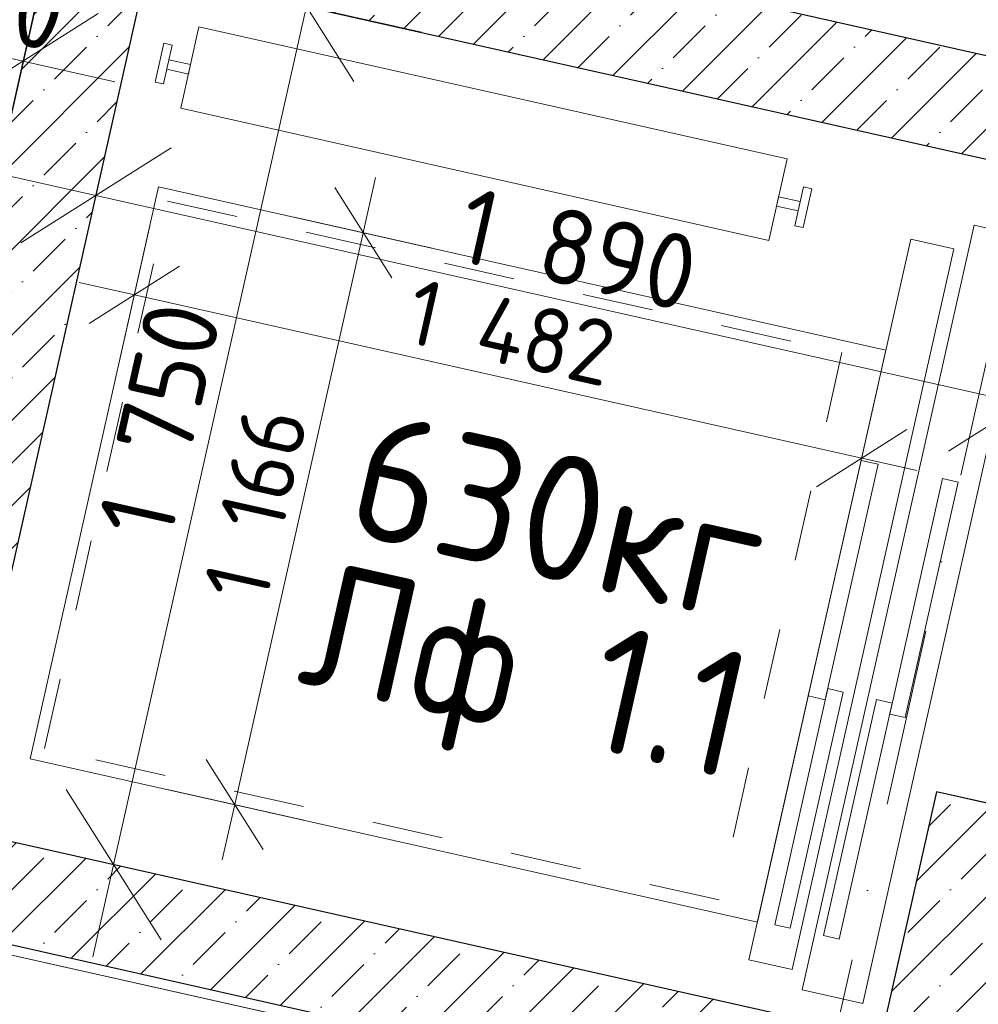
# Model space of a CAD drawing. Header units: millimetres. Extents: x -7145539 to 8272368, y 6117771 to 6337028.
# Tile 203 of 213: x -6865034 to -6863128, y 6143808 to 6145766. Entities that reach past the tile are written whole.
import ezdxf
from ezdxf.enums import TextEntityAlignment as Align

# ---------------------------------------------------------------- set-up
doc = ezdxf.new("R2010")
doc.units = ezdxf.units.MM
doc.header["$MEASUREMENT"] = 0
doc.linetypes.add('короткая штриховая', pattern=[282.222222, 141.111111, -141.111111])
doc.linetypes.add('Штрихпунктирная', pattern=[670.277762, 352.777767, -176.388884, 0, -141.111112])
for name, color, linetype in [('S - МОП.АР', 7, 'Continuous'), ('АР-Стены_внутренние_пилоны.АР', 7, 'Continuous'), ('АР-Чертеж-Оси_Осевые размеры.АР', 7, 'Continuous'), ('АР-Чертеж-Размеры.АР', 7, 'Continuous')]:
    doc.layers.add(name, color=color, linetype=linetype)
for name, color, linetype, lineweight in [('АР-вертикальная связь - Лифт.АР_Ном._пера__1', 7, 'Continuous', 0), ('АР-вертикальная связь - Лифт.АР_Ном._пера__120', 7, 'Continuous', 0), ('АР-Стены_внутренние_пилоны.АР_Ном._пера__1', 7, 'Continuous', 15), ('АР-Чертеж-Оси_Осевые размеры.АР_Ном._пера__120', 7, 'Continuous', 0), ('АР-Чертеж-Размеры.АР_Ном._пера__1', 7, 'Continuous', 0), ('Двери Archicad_Ном._пера__120', 7, 'Continuous', 0), ('Маркеры Дверей Archicad_Ном._пера__1', 7, 'Continuous', 0)]:
    doc.layers.add(name, color=color, linetype=linetype, lineweight=lineweight)
doc.styles.add('РЎР“Р•РќР•Р\xa0Р\x98Р\xa0_РЎРўР\x98Р›Р¬_2', font='GOTHIC.TTF')
doc.styles.add('РЎР“Р•РќР•Р\xa0Р\x98Р\xa0_РЎРўР\x98Р›Р¬_3', font='arial.ttf')
doc.styles.add('РЎР“Р•РќР•Р\xa0Р\x98Р\xa0_РЎРўР\x98Р›Р¬_6', font='GOST_Common.ttf')
doc.dimstyles.new('СГЕНЕРИР_СТИЛЬ__5', dxfattribs={"dimtxt": 150, "dimasz": 237.5, "dimexe": 0.18, "dimexo": 0.0625, "dimgap": 0, "dimtad": 1, "dimdec": 0, "dimzin": 0, "dimdsep": 46, "dimtxsty": 'РЎР“Р•РќР•Р\xa0Р\x98Р\xa0_РЎРўР\x98Р›Р¬_6', "dimblk": 'ARROWHEAD_6', "dimblk1": 'ARROWHEAD_6', "dimblk2": 'ARROWHEAD_6', "dimcen": 0.09, "dimse1": 1, "dimse2": 1, "dimclrd": 7, "dimclre": 7, "dimclrt": 7, "dimazin": 0, "dimtfac": 1, "dimtdec": 4, "dimtmove": 0, "dimatfit": 3, "dimfxl": 1, "dimtolj": 1, "dimtzin": 0, "dimarcsym": 0})
doc.dimstyles.new('СГЕНЕРИР_СТИЛЬ__6', dxfattribs={"dimtxt": 129.999995, "dimasz": 142.5, "dimexe": 0.18, "dimexo": 300000, "dimgap": 0, "dimtad": 1, "dimdec": 0, "dimzin": 0, "dimdsep": 46, "dimtxsty": 'РЎР“Р•РќР•Р\xa0Р\x98Р\xa0_РЎРўР\x98Р›Р¬_6', "dimblk": 'ARROWHEAD_6', "dimblk1": 'ARROWHEAD_6', "dimblk2": 'ARROWHEAD_6', "dimcen": 0.09, "dimclrd": 7, "dimclre": 7, "dimclrt": 7, "dimazin": 0, "dimtfac": 1, "dimtdec": 4, "dimtmove": 0, "dimatfit": 3, "dimfxl": 1, "dimtolj": 1, "dimtzin": 0, "dimarcsym": 0})
doc.dimstyles.new('СГЕНЕРИР_СТИЛЬ__8', dxfattribs={"dimtxt": 150, "dimasz": 237.5, "dimexe": 0.18, "dimexo": 0.0625, "dimgap": 0, "dimtad": 1, "dimdec": 0, "dimzin": 0, "dimdsep": 46, "dimtxsty": 'РЎР“Р•РќР•Р\xa0Р\x98Р\xa0_РЎРўР\x98Р›Р¬_6', "dimblk": 'ARROWHEAD_6', "dimblk1": 'ARROWHEAD_6', "dimblk2": 'ARROWHEAD_6', "dimcen": 0.09, "dimse1": 1, "dimse2": 1, "dimclrd": 7, "dimclre": 7, "dimclrt": 7, "dimazin": 0, "dimtfac": 1, "dimtdec": 4, "dimtmove": 2, "dimatfit": 3, "dimfxl": 1, "dimtolj": 1, "dimtzin": 0, "dimarcsym": 0})
pattern_1 = [(45, (-6256761.35, 6562677.8), (-84.852814, 84.852814), []), (45, (-6256803.77, 6562720.22), (-84.852814, 84.852814), [90, -30, 0, -30])]
pattern_2 = [(45, (-6256761.35, 6563027.8), (-111.369318, 111.369318), [0, -105, 0, -157.5]), (110, (-6256411.35, 6563027.8), (148.001588, 53.868173), [0, -77, 0, -133])]

# ---------------------------------------------------------------- blocks, each defined once
blk = doc.blocks.new('Маркер ДВ 23[120]_1', base_point=(-6863096.3, 6144742.6))
at = {"layer": 'Маркеры Дверей Archicad_Ном._пера__1', "color": 7, "lineweight": 0, "insert": (-6862967, 6144527), "char_height": 150, "attachment_point": 7, "rotation": 77.3417, "style": 'РЎР“Р•РќР•Р\xa0Р\x98Р\xa0_РЎРўР\x98Р›Р¬_3'}
blk.add_mtext('\\A1;{\\pql;\\pt0;\\fArial|b0|i0|c204|p0;\\W1.000000;EI60\\fArial|b0|i0|c204|p0;\\W1.000000;\\fArial|b0|i0|c204|p0;\\H0.666667x;\\W1.000000;\\fArial|b0|i0|c204|p0;\\H1.500000x;\\W1.000000;}', dxfattribs=at)
blk = doc.blocks.new('Прямоугольный Дверной Проем 23[44]_1', base_point=(-6256761.3, 6562677.8))
at = {"layer": 'Двери Archicad_Ном._пера__120', "color": 7, "linetype": 'Continuous', "lineweight": 0}
for p, q in [((-6862786.1, 6145211), (-6862981.2, 6145254.8)), ((-6862766.6, 6145206.6), (-6862786.1, 6145211)), ((-6863016.2, 6144186.5), (-6863211.3, 6144230.4)), ((-6862996.7, 6144182.1), (-6863016.2, 6144186.5))]:
    blk.add_line(p, q, dxfattribs=at)
at = {"layer": 'Маркеры Дверей Archicad_Ном._пера__1', "color": 7, "lineweight": 0}
blk.add_blockref('Маркер ДВ 23[120]_1', (-6863096.3, 6144742.6), dxfattribs=at)
blk = doc.blocks.new('Стена_226_1', base_point=(-6863245.2, 6143623))
at = {"layer": 'АР-Стены_внутренние_пилоны.АР', "linetype": 'Continuous', "lineweight": 0, "true_color": 0x000000}
h = blk.add_hatch(dxfattribs=at)
h.set_pattern_fill('ЖЕЛЕЗОБЕТОН__PROJECT__0001', color=18, style=0, pattern_type=2)
h.set_pattern_definition(pattern_1)
h.paths.add_polyline_path([(-6863211.3, 6144230.4), (-6863320.9, 6143742.4), (-6863125.8, 6143698.6), (-6863016.2, 6144186.5)])
at = {"layer": 'АР-Стены_внутренние_пилоны.АР_Ном._пера__1', "color": 7, "linetype": 'Continuous', "lineweight": 30}
blk.add_line((-6863016.2, 6144186.5), (-6863211.3, 6144230.4), dxfattribs=at)
at = {"layer": 'АР-Стены_внутренние_пилоны.АР_Ном._пера__1', "color": 7, "linetype": 'Continuous', "lineweight": 30, "flags": 128}
blk.add_lwpolyline([(-6863211.3, 6144230.4), (-6863320.9, 6143742.4)], dxfattribs=at)
at = {"layer": 'Двери Archicad_Ном._пера__120', "color": 7, "linetype": 'Continuous', "lineweight": 0}
blk.add_blockref('Прямоугольный Дверной Проем 23[44]_1', (-6256761.3, 6562677.8), dxfattribs=at)
blk = doc.blocks.new('Стена_227_1', base_point=(-6865284.8, 6144081))
at = {"layer": 'АР-Стены_внутренние_пилоны.АР', "linetype": 'Continuous', "lineweight": 0, "true_color": 0x000000}
h = blk.add_hatch(dxfattribs=at)
h.set_pattern_fill('ЖЕЛЕЗОБЕТОН__PROJECT__0001', color=18, style=0, pattern_type=2)
h.set_pattern_definition(pattern_1)
h.paths.add_polyline_path([(-6865360.4, 6144200.5), (-6865404.3, 6144005.4), (-6865165.3, 6144156.7)])
h = blk.add_hatch(dxfattribs=at)
h.set_pattern_fill('ЖЕЛЕЗОБЕТОН__PROJECT__0001', color=18, style=0, pattern_type=2)
h.set_pattern_definition(pattern_1)
h.paths.add_polyline_path([(-6865404.3, 6144005.4), (-6865209.1, 6143961.6), (-6865165.3, 6144156.7)])
h = blk.add_hatch(dxfattribs=at)
h.set_pattern_fill('ЖЕЛЕЗОБЕТОН__PROJECT__0001', color=18, style=0, pattern_type=2)
h.set_pattern_definition(pattern_1)
h.paths.add_polyline_path([(-6865209.1, 6143961.6), (-6863364.7, 6143547.3), (-6863320.9, 6143742.4), (-6865165.3, 6144156.7)])
h = blk.add_hatch(dxfattribs=at)
h.set_pattern_fill('ШТУКАТУРКА__ГИПС_01_0001', color=18, style=0, pattern_type=2)
h.set_pattern_definition(pattern_2)
h.paths.add_polyline_path([(-6865423.8, 6144009.8), (-6865428.2, 6143990.2), (-6865404.3, 6144005.4)])
h = blk.add_hatch(dxfattribs=at)
h.set_pattern_fill('ШТУКАТУРКА__ГИПС_01_0001', color=18, style=0, pattern_type=2)
h.set_pattern_definition(pattern_2)
h.paths.add_polyline_path([(-6865404.3, 6144005.4), (-6865428.2, 6143990.2), (-6865408.6, 6143985.9)])
h = blk.add_hatch(dxfattribs=at)
h.set_pattern_fill('ШТУКАТУРКА__ГИПС_01_0001', color=18, style=0, pattern_type=2)
h.set_pattern_definition(pattern_2)
h.paths.add_polyline_path([(-6863169.6, 6143503.5), (-6865404.3, 6144005.4), (-6865408.6, 6143985.9), (-6863174, 6143484)])
at = {"layer": 'АР-Стены_внутренние_пилоны.АР_Ном._пера__1', "color": 7, "linetype": 'Continuous', "lineweight": 30}
for p, q in [((-6865360.4, 6144200.5), (-6865404.3, 6144005.4)), ((-6865404.3, 6144005.4), (-6865209.1, 6143961.6)), ((-6865209.1, 6143961.6), (-6863364.7, 6143547.3)), ((-6863364.7, 6143547.3), (-6863169.6, 6143503.5))]:
    blk.add_line(p, q, dxfattribs=at)
at = {"layer": 'АР-Стены_внутренние_пилоны.АР_Ном._пера__1', "color": 7, "linetype": 'Continuous', "lineweight": 30, "flags": 128}
blk.add_lwpolyline([(-6863320.9, 6143742.4), (-6865165.3, 6144156.7)], dxfattribs=at)
at = {"layer": 'АР-Стены_внутренние_пилоны.АР_Ном._пера__1', "color": 7, "linetype": 'Continuous', "lineweight": 0, "flags": 128}
for points in [[(-6865428.2, 6143990.2), (-6865423.8, 6144009.8)], [(-6865428.2, 6143990.2), (-6863174, 6143484)]]:
    blk.add_lwpolyline(points, dxfattribs=at)
blk = doc.blocks.new('Стена_228_1', base_point=(-6864857.5, 6145983.3))
at = {"layer": 'АР-Стены_внутренние_пилоны.АР', "linetype": 'Continuous', "lineweight": 0, "true_color": 0x000000}
h = blk.add_hatch(dxfattribs=at)
h.set_pattern_fill('ЖЕЛЕЗОБЕТОН__PROJECT__0001', color=18, style=0, pattern_type=2)
h.set_pattern_definition(pattern_1)
h.paths.add_polyline_path([(-6864977, 6145907.6), (-6865356.1, 6144220), (-6865160.9, 6144176.2), (-6864781.9, 6145863.8)])
at = {"layer": 'АР-Стены_внутренние_пилоны.АР_Ном._пера__1', "color": 7, "linetype": 'Continuous', "lineweight": 30, "flags": 128}
for points in [[(-6864977, 6145907.6), (-6865356.1, 6144220)], [(-6865160.9, 6144176.2), (-6864781.9, 6145863.8)]]:
    blk.add_lwpolyline(points, dxfattribs=at)
blk = doc.blocks.new('Стена_230_1', base_point=(-6862818, 6145525.2))
at = {"layer": 'АР-Стены_внутренние_пилоны.АР', "linetype": 'Continuous', "lineweight": 0, "true_color": 0x000000}
h = blk.add_hatch(dxfattribs=at)
h.set_pattern_fill('ЖЕЛЕЗОБЕТОН__PROJECT__0001', color=18, style=0, pattern_type=2)
h.set_pattern_definition(pattern_1)
h.paths.add_polyline_path([(-6865425.5, 6146008.4), (-6862937.5, 6145449.6), (-6862893.7, 6145644.7), (-6865381.7, 6146203.5)])
at = {"layer": 'АР-Стены_внутренние_пилоны.АР_Ном._пера__1', "color": 7, "linetype": 'Continuous', "lineweight": 30, "flags": 128}
for points in [[(-6862893.7, 6145644.7), (-6865381.7, 6146203.5)], [(-6865425.5, 6146008.4), (-6864977, 6145907.6)], [(-6864781.9, 6145863.8), (-6862937.5, 6145449.6)]]:
    blk.add_lwpolyline(points, dxfattribs=at)
blk = doc.blocks.new('Стандартный Маркер Сетки[171]_1', base_point=(-6861984.6, 6150104.3))
at = {"layer": 'АР-Чертеж-Оси_Осевые размеры.АР_Ном._пера__120', "color": 7, "linetype": 'Штрихпунктирная', "lineweight": 0}
blk.add_line((-6862203.8, 6149128.6), (-6866766.3, 6128814.2), dxfattribs=at)
at = {"layer": 'АР-Чертеж-Оси_Осевые размеры.АР_Ном._пера__120', "color": 7, "lineweight": 0, "style": 'РЎР“Р•РќР•Р\xa0Р\x98Р\xa0_РЎРўР\x98Р›Р¬_2'}
blk.add_attdef('AC_MarkerText_1', text='', height=350, rotation=347.3417, dxfattribs=at).set_placement((-6867025, 6127531.7), align=Align.TOP_CENTER)
blk = doc.blocks.new('Стандартный Маркер Сетки[192]_1', base_point=(-6861984.6, 6150104.3))
at = {"layer": 'АР-Чертеж-Оси_Осевые размеры.АР_Ном._пера__120', "color": 7, "linetype": 'Штрихпунктирная', "lineweight": 0}
blk.add_line((-6862203.8, 6149128.6), (-6866766.3, 6128814.2), dxfattribs=at)
at = {"layer": 'АР-Чертеж-Оси_Осевые размеры.АР_Ном._пера__120', "color": 7, "lineweight": 0, "style": 'РЎР“Р•РќР•Р\xa0Р\x98Р\xa0_РЎРўР\x98Р›Р¬_2'}
blk.add_attdef('AC_MarkerText_1', text='', height=350, rotation=347.3417, dxfattribs=at).set_placement((-6867025, 6127531.7), align=Align.TOP_CENTER)
blk = doc.blocks.new('*D1145', base_point=(-6256761.3, 6562677.8))
at = {"layer": 'АР-Чертеж-Размеры.АР_Ном._пера__1', "color": 7, "linetype": 'Continuous', "lineweight": 0, "transparency": 16777216}
for p, q in [((-6864933.8, 6145187.6), (-6864831, 6145645)), ((-6864733, 6145510.9), (-6865031.8, 6145321.7)), ((-6865065.3, 6145457.4), (-6864882.4, 6145416.3)), ((-6864882.4, 6145416.3), (-6863038, 6145002)), ((-6863089.4, 6144773.4), (-6862986.6, 6145230.7)), ((-6863187.4, 6144907.5), (-6862888.6, 6145096.6)), ((-6863038, 6145002), (-6862855.1, 6144961))]:
    blk.add_line(p, q, dxfattribs=at)
at = {"layer": 'АР-Чертеж-Размеры.АР_Ном._пера__1', "color": 7, "lineweight": 0, "transparency": 16777216, "insert": (-6864171.5, 6145287.4), "char_height": 150, "attachment_point": 7, "rotation": 347.3417, "style": 'РЎР“Р•РќР•Р\xa0Р\x98Р\xa0_РЎРўР\x98Р›Р¬_6'}
blk.add_mtext('\\A1;{\\pql;\\fGOST Common|b0|i0|c204|p0;\\W1.000000;1\xa0890}', dxfattribs=at)
blk = doc.blocks.new('ARROWHEAD_6')
at = {"color": 0, "linetype": 'Continuous', "lineweight": 0}
for p, q in [((-0.5, -0.5), (0.5, 0.5)), ((0, 0), (-1, 0))]:
    blk.add_line(p, q, dxfattribs=at)
blk = doc.blocks.new('*D1165', base_point=(-6256761.3, 6562677.8))
at = {"layer": 'АР-Чертеж-Размеры.АР_Ном._пера__1', "color": 7, "linetype": 'Continuous', "lineweight": 0, "transparency": 16777216}
for p, q in [((-6864463.9, 6145792.4), (-6864422.8, 6145975.3)), ((-6864369.3, 6145643), (-6864558.5, 6145941.8)), ((-6864235.2, 6145741), (-6864692.6, 6145843.8)), ((-6864847.3, 6144085.3), (-6864463.9, 6145792.4)), ((-6864941.9, 6144234.6), (-6864752.8, 6143935.9)), ((-6864618.7, 6144033.9), (-6865076, 6144136.6)), ((-6864888.4, 6143902.3), (-6864847.3, 6144085.3))]:
    blk.add_line(p, q, dxfattribs=at)
at = {"layer": 'АР-Чертеж-Размеры.АР_Ном._пера__1', "color": 7, "lineweight": 0, "transparency": 16777216, "insert": (-6864733.8, 6144727.5), "char_height": 150, "attachment_point": 7, "rotation": 77.3404, "style": 'РЎР“Р•РќР•Р\xa0Р\x98Р\xa0_РЎРўР\x98Р›Р¬_6'}
blk.add_mtext('\\A1;{\\pql;\\fGOST Common|b0|i0|c204|p0;\\W1.000000;1\xa0750}', dxfattribs=at)
blk = doc.blocks.new('*D1231', base_point=(-6256761.3, 6562677.8))
at = {"layer": 'АР-Чертеж-Размеры.АР_Ном._пера__1', "color": 7, "linetype": 'Continuous', "lineweight": 0, "transparency": 16777216}
for p, q in [((-6865200.5, 6145962.3), (-6865303.2, 6145505)), ((-6864976.1, 6145911.9), (-6865078.8, 6145454.6)), ((-6865401.2, 6145639.1), (-6865102.5, 6145828.2)), ((-6864878.1, 6145777.8), (-6865176.8, 6145588.7)), ((-6865251.8, 6145733.6), (-6865434.8, 6145774.7)), ((-6865027.4, 6145683.2), (-6865251.8, 6145733.6)), ((-6864844.5, 6145642.2), (-6865027.4, 6145683.2))]:
    blk.add_line(p, q, dxfattribs=at)
at = {"layer": 'АР-Чертеж-Размеры.АР_Ном._пера__1', "color": 7, "lineweight": 0, "transparency": 16777216, "insert": (-6865253.4, 6145764.7), "char_height": 150, "attachment_point": 7, "rotation": 347.3417, "style": 'РЎР“Р•РќР•Р\xa0Р\x98Р\xa0_РЎРўР\x98Р›Р¬_6'}
blk.add_mtext('\\A1;{\\pql;\\fGOST Common|b0|i0|c204|p0;\\W1.000000;230}', dxfattribs=at)
blk = doc.blocks.new('*D1291', base_point=(-6256761.3, 6562677.8))
at = {"layer": 'АР-Чертеж-Размеры.АР_Ном._пера__1', "color": 7, "linetype": 'Continuous', "lineweight": 0, "transparency": 16777216}
for p, q in [((-6862564.3, 6145161.2), (-6862523.2, 6145344.1)), ((-6862469.8, 6145011.9), (-6862658.9, 6145310.6)), ((-6862335.6, 6145109.8), (-6862793, 6145212.6)), ((-6862794.4, 6144136.7), (-6862564.3, 6145161.2)), ((-6862889, 6144286.1), (-6862699.8, 6143987.4)), ((-6862565.7, 6144085.4), (-6863023.1, 6144188.1)), ((-6862835.5, 6143953.8), (-6862794.4, 6144136.7))]:
    blk.add_line(p, q, dxfattribs=at)
at = {"layer": 'АР-Чертеж-Размеры.АР_Ном._пера__1', "color": 7, "lineweight": 0, "transparency": 16777216, "insert": (-6862757.6, 6144437.7), "char_height": 150, "attachment_point": 7, "rotation": 77.3417, "style": 'РЎР“Р•РќР•Р\xa0Р\x98Р\xa0_РЎРўР\x98Р›Р¬_6'}
blk.add_mtext('\\A1;{\\pql;\\fGOST Common|b0|i0|c204|p0;\\W1.000000;1\xa0050}', dxfattribs=at)
blk = doc.blocks.new('*D1303', base_point=(-6256761.3, 6562677.8))
at = {"layer": 'АР-Чертеж-Размеры.АР_Ном._пера__1', "color": 7, "linetype": 'Continuous', "lineweight": 0, "transparency": 16777216}
for p, q in [((-6864836.8, 6145081.3), (-6864775.2, 6145355.7)), ((-6864716.4, 6145275.3), (-6864895.6, 6145161.8)), ((-6864915.8, 6145243.2), (-6864806, 6145218.5)), ((-6864806, 6145218.5), (-6863359.9, 6144893.7)), ((-6863390.7, 6144756.5), (-6863329.1, 6145030.9)), ((-6863449.5, 6144837), (-6863270.3, 6144950.5)), ((-6863359.9, 6144893.7), (-6863250.1, 6144869.1))]:
    blk.add_line(p, q, dxfattribs=at)
at = {"layer": 'АР-Чертеж-Размеры.АР_Ном._пера__1', "color": 7, "lineweight": 0, "transparency": 16777216, "insert": (-6864272.5, 6145125.3), "char_height": 130, "attachment_point": 7, "rotation": 347.3417, "style": 'РЎР“Р•РќР•Р\xa0Р\x98Р\xa0_РЎРўР\x98Р›Р¬_6'}
blk.add_mtext('\\A1;{\\pql;\\fGOST Common|b0|i0|c204|p0;\\W1.000000;1\xa0482}', dxfattribs=at)
blk = doc.blocks.new('*D1304', base_point=(-6256761.3, 6562677.8))
at = {"layer": 'АР-Чертеж-Размеры.АР_Ном._пера__1', "color": 7, "linetype": 'Continuous', "lineweight": 0, "transparency": 16777216}
for p, q in [((-6864351, 6145342.2), (-6864326.4, 6145452)), ((-6864294.3, 6145252.6), (-6864407.7, 6145431.9)), ((-6864213.8, 6145311.4), (-6864488.2, 6145373.1)), ((-6864606.5, 6144204.8), (-6864351, 6145342.2)), ((-6864663.2, 6144294.4), (-6864549.7, 6144115.2)), ((-6864469.3, 6144174), (-6864743.7, 6144235.6)), ((-6864631.1, 6144095), (-6864606.5, 6144204.8))]:
    blk.add_line(p, q, dxfattribs=at)
at = {"layer": 'АР-Чертеж-Размеры.АР_Ном._пера__1', "color": 7, "lineweight": 0, "transparency": 16777216, "insert": (-6864543.6, 6144603.2), "char_height": 130, "attachment_point": 7, "rotation": 77.3417, "style": 'РЎР“Р•РќР•Р\xa0Р\x98Р\xa0_РЎРўР\x98Р›Р¬_6'}
blk.add_mtext('\\A1;{\\pql;\\fGOST Common|b0|i0|c204|p0;\\W1.000000;1\xa0166}', dxfattribs=at)

msp = doc.modelspace()

# ---------------------------------------------------------------- linework, layer by layer
at = {"layer": 'S - МОП.АР', "color": 254, "linetype": 'Continuous', "lineweight": 0, "true_color": 0xdadada, "flags": 128}
msp.add_lwpolyline([(-6863154.5, 6143479.6), (-6865428.2, 6143990.2), (-6865375.6, 6144224.4), (-6865356.1, 6144220), (-6865356, 6144220.1), (-6865653.7, 6144286.8), (-6865407.3, 6145383.9), (-6867080.8, 6145759.8), (-6867256.1, 6144979.2), (-6867553.7, 6145046), (-6867831.8, 6143807.6)], dxfattribs=at)
at = {"layer": 'АР-вертикальная связь - Лифт.АР_Ном._пера__120', "color": 7, "linetype": 'Continuous', "lineweight": 0}
for points in [[(-6864713.9, 6145589.5), (-6863544.5, 6145326.9), (-6863508.1, 6145488.8), (-6864677.6, 6145751.5)], [(-6864748.3, 6145638), (-6864764.7, 6145641.7), (-6864747.4, 6145719.1), (-6864730.9, 6145715.4)], [(-6864698.6, 6145657.6), (-6864741.7, 6145667.3), (-6864737.5, 6145686.2), (-6864694.4, 6145676.5)], [(-6864757.7, 6145433.6), (-6863311.6, 6145108.8), (-6863567.1, 6143971.3), (-6865013.2, 6144296.1)], [(-6863492.7, 6145356.1), (-6863476.2, 6145352.4), (-6863458.9, 6145429.7), (-6863475.4, 6145433.4)], [(-6863529.2, 6145395), (-6863486.2, 6145385.3), (-6863481.9, 6145404.2), (-6863525, 6145413.8)], [(-6863478.1, 6143836.4), (-6863357.7, 6143809.3), (-6863016.1, 6145330.2), (-6863136.5, 6145357.2)], [(-6863262.1, 6145329.1), (-6863176.6, 6145309.9), (-6863498.4, 6143876.8), (-6863584, 6143896)], [(-6863432.3, 6144413.4), (-6863466.1, 6144421), (-6863360.9, 6144889.4), (-6863327.1, 6144881.8)], [(-6863168.4, 6144846.1), (-6863199, 6144853), (-6863304.2, 6144384.6), (-6863273.6, 6144377.8)], [(-6863396.8, 6144428.5), (-6863427.3, 6144435.4), (-6863532.8, 6143966), (-6863502.2, 6143959.2)], [(-6863299.2, 6144406.6), (-6863330.2, 6144413.5), (-6863435.7, 6143944.2), (-6863404.6, 6143937.2)]]:
    msp.add_lwpolyline(points, close=True, dxfattribs=at)
at = {"layer": 'АР-вертикальная связь - Лифт.АР_Ном._пера__120', "color": 7, "linetype": 'короткая штриховая', "lineweight": 0}
msp.add_lwpolyline([(-6864739.9, 6145405), (-6863399.1, 6145103.9), (-6863643.6, 6144015.2), (-6864984.4, 6144316.4)], close=True, dxfattribs=at)

# ---------------------------------------------------------------- block references
at = {"layer": 'АР-Стены_внутренние_пилоны.АР', "color": 7, "lineweight": 0}
for name, p in [('Стена_230_1', (-6862818, 6145525.2)), ('Стена_228_1', (-6864857.5, 6145983.3)), ('Стена_226_1', (-6863245.2, 6143623)), ('Стена_227_1', (-6865284.8, 6144081))]:
    msp.add_blockref(name, p, dxfattribs=at)
at = {"layer": 'АР-Чертеж-Оси_Осевые размеры.АР', "color": 8, "linetype": 'Continuous', "lineweight": 15}
for name in ['Стандартный Маркер Сетки[171]_1', 'Стандартный Маркер Сетки[192]_1']:
    msp.add_blockref(name, (-6861984.6, 6150104.3), dxfattribs=at)

# ---------------------------------------------------------------- texts
at = {"layer": 'АР-вертикальная связь - Лифт.АР_Ном._пера__1', "color": 7, "linetype": 'Continuous', "lineweight": 0, "char_height": 250, "attachment_point": 7, "rotation": 347.3417, "style": 'РЎР“Р•РќР•Р\xa0Р\x98Р\xa0_РЎРўР\x98Р›Р¬_6'}
for s, insert in [('\\A1;{\\pql;\\fGOST Common|b0|i0|c204|p0;\\W1.000000;630\\fGOST Common|b0|i0|c204|p0;\\W1.000000;кг}', (-6864391.8, 6144745.7)), ('\\A1;{\\pql;\\fGOST Common|b0|i0|c204|p0;\\W1.000000;Лф 1.\\fGOST Common|b0|i0|c204|p0;\\W1.000000;1}', (-6864500.4, 6144383.4))]:
    msp.add_mtext(s, dxfattribs=dict(at, insert=insert))

# ---------------------------------------------------------------- dimensions: what is measured, and where the dimension line sits
at = {"layer": 'АР-Чертеж-Размеры.АР', "color": 7, "linetype": 'Continuous', "lineweight": 0}
for base, p1, p2, angle, dimstyle, picture, middle, turn in [((-6864463.9, 6145792.4), (-6864847.3, 6144085.3), (-6864463.9, 6145792.4), 77.3404, 'СГЕНЕРИР_СТИЛЬ__5', '*D1165', (-6864750.6, 6144995), 77.3404), ((-6865251.8, 6145733.6), (-6865054.7, 6145561.6), (-6865279.2, 6145612), 167.3417, 'СГЕНЕРИР_СТИЛЬ__8', '*D1231', (-6865069.9, 6145800.4), 347.3417), ((-6863038, 6145002), (-6864882.4, 6145416.3), (-6862981.2, 6145254.8), 347.3417, 'СГЕНЕРИР_СТИЛЬ__5', '*D1145', (-6863904, 6145304.2), 347.3417), ((-6863359.9, 6144893.7), (-6864757.7, 6145433.6), (-6863311.6, 6145108.8), 347.3417, 'СГЕНЕРИР_СТИЛЬ__6', '*D1303', (-6864040.7, 6145139.9), 347.3417), ((-6864351, 6145342.2), (-6865013.2, 6144296.1), (-6864757.7, 6145433.6), 77.3417, 'СГЕНЕРИР_СТИЛЬ__6', '*D1304', (-6864558.2, 6144835), 77.3417), ((-6862564.3, 6145161.2), (-6862996.7, 6144182.1), (-6862766.6, 6145206.6), 77.3417, 'СГЕНЕРИР_СТИЛЬ__5', '*D1291', (-6862774.4, 6144705.2), 77.3417)]:
    dim = msp.add_linear_dim(base=base, p1=p1, p2=p2, angle=angle, dimstyle=dimstyle, dxfattribs=at)
    dim.commit()
    dim.dimension.update_dxf_attribs({"geometry": picture, "text_midpoint": middle, "dimtype": 160, "text_rotation": turn})

doc.saveas('drawing.dxf')
